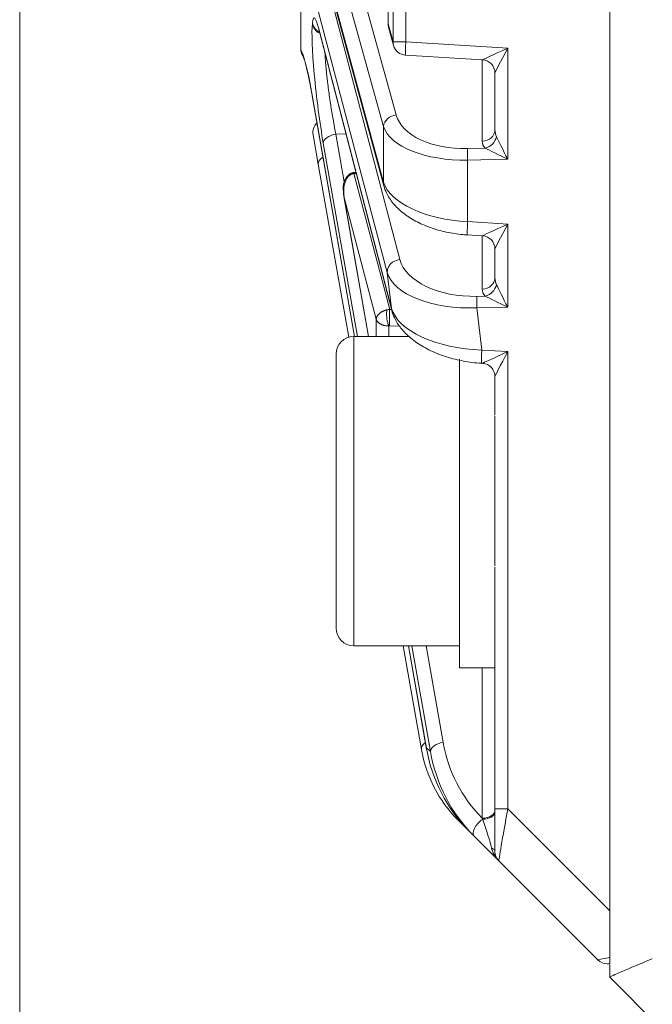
# Model space of a CAD drawing. Header units: millimetres. Extents: x 4 to 836, y 5 to 589.
# Tile 69 of 163: x 373 to 388, y 284 to 307. Entities that reach past the tile are written whole.
import ezdxf

# ---------------------------------------------------------------- set-up
doc = ezdxf.new("R2010")
doc.units = ezdxf.units.MM
doc.layers.add('1', color=7, linetype='Continuous', true_color=0xffffff)

msp = doc.modelspace()

# ---------------------------------------------------------------- linework, layer by layer
at = {"layer": '1', "color": 251, "linetype": 'Continuous', "lineweight": 18}
msp.add_line((373.329, 239.555), (373.329, 367.712), dxfattribs=at)
at = {"layer": '1', "color": 27, "linetype": 'Continuous', "lineweight": 18}
for p, q in [((386.695, 286.357), (386.695, 351.846)), ((381.675, 337.28), (381.675, 306.439)), ((379.695, 308.939), (379.695, 305.875)), ((380.077, 308.307), (381.578, 302.773)), ((380.11, 306.287), (381.758, 299.951)), ((381.686, 306.36), (381.797, 305.948)), ((382.069, 305.727), (383.813, 305.622)), ((384.095, 304.04), (384.095, 305.323)), ((379.958, 304.804), (380.91, 299.359)), ((380.093, 303.258), (379.975, 303.923)), ((380.783, 299.343), (380.093, 303.258)), ((380.946, 303.072), (380.874, 303.07)), ((380.674, 302.531), (381.229, 299.359)), ((383.469, 301.659), (383.813, 301.638)), ((384.095, 300.691), (384.095, 301.339)), ((383.791, 298.753), (383.813, 298.752)), ((384.095, 297.581), (384.095, 298.452)), ((384.095, 288.667), (384.095, 294.137)), ((382.428, 290.011), (382.014, 292.359)), ((382.136, 292.359), (382.541, 290.041)), ((384.095, 287.702), (384.095, 288.667)), ((383.519, 288.153), (383.261, 288.411)), ((383.622, 288.051), (383.519, 288.153)), ((384.183, 287.49), (383.622, 288.051)), ((386.425, 285.247), (384.183, 287.49)), ((386.695, 286.357), (386.695, 285.299)), ((386.695, 285.159), (386.637, 285.159))]:
    msp.add_line(p, q, dxfattribs=at)
at = {"layer": '1', "color": 27, "linetype": 'Continuous', "lineweight": 13}
for p, q in [((381.791, 306.027), (381.791, 337.692)), ((382.076, 337.692), (382.076, 306.027)), ((381.679, 337.28), (381.679, 306.439)), ((380.492, 309.297), (381.857, 304.374)), ((381.571, 304.115), (380.206, 309.037)), ((380.07, 308.385), (381.571, 302.851)), ((380.313, 307.292), (381.942, 301.1)), ((381.655, 300.805), (380.026, 306.997)), ((379.959, 306.442), (379.962, 306.462)), ((380.103, 306.328), (381.751, 299.991)), ((381.675, 306.439), (381.679, 306.439)), ((381.679, 306.439), (381.791, 306.027)), ((382.076, 306.027), (381.791, 306.027)), ((382.076, 306.027), (384.385, 305.887)), ((384.385, 305.887), (384.385, 303.371)), ((383.806, 303.78), (383.806, 305.623)), ((379.956, 304.821), (380.912, 299.359)), ((381.571, 302.851), (381.571, 304.115)), ((380.719, 303.945), (380.493, 303.941)), ((380.493, 303.941), (380.683, 302.863)), ((380.978, 299.359), (380.207, 303.734)), ((383.477, 303.612), (383.876, 303.62)), ((384.385, 303.371), (383.477, 303.352)), ((383.477, 303.352), (383.477, 301.959)), ((380.902, 303.046), (380.953, 303.047)), ((380.902, 303.046), (381.711, 299.973)), ((380.68, 302.507), (381.231, 299.359)), ((381.406, 299.749), (380.68, 302.507)), ((383.477, 301.959), (384.385, 301.904)), ((384.385, 301.904), (384.385, 300.022)), ((383.806, 300.432), (383.806, 301.639)), ((381.751, 299.991), (381.655, 300.805)), ((383.686, 300.268), (383.876, 300.272)), ((384.385, 300.022), (383.686, 300.008)), ((381.711, 299.973), (381.752, 299.974)), ((383.686, 300.008), (383.799, 299.052)), ((381.938, 299.591), (381.711, 299.598)), ((383.799, 299.052), (384.385, 299.017)), ((384.385, 299.017), (384.385, 288.667)), ((382.137, 292.359), (382.54, 290.057)), ((382.634, 289.963), (382.212, 292.359)), ((382.535, 292.359), (382.921, 290.17)), ((383.806, 288.453), (383.806, 291.859)), ((382.54, 290.057), (382.634, 289.963)), ((384.385, 288.667), (384.095, 288.667)), ((384.385, 288.667), (386.695, 286.357))]:
    msp.add_line(p, q, dxfattribs=at)
at = {"layer": '1', "color": 9, "linetype": 'Continuous', "lineweight": 18}
for p, q in [((382.151, 299.359), (380.895, 299.359)), ((380.495, 292.759), (380.495, 298.959)), ((383.295, 291.859), (383.295, 298.845)), ((384.095, 294.17), (384.095, 297.556)), ((380.895, 292.359), (383.295, 292.359)), ((383.295, 291.859), (384.095, 291.859))]:
    msp.add_line(p, q, dxfattribs=at)
at = {"layer": '1', "color": 9, "linetype": 'Continuous', "lineweight": 13}
msp.add_line((380.895, 299.359), (380.895, 292.359), dxfattribs=at)
at = {"layer": '1', "color": 252, "linetype": 'Continuous', "lineweight": 18}
for p, q in [((386.695, 284.859), (386.695, 285.134)), ((386.695, 284.859), (386.695, 284.859)), ((402.474, 269.08), (386.695, 284.859))]:
    msp.add_line(p, q, dxfattribs=at)
at = {"layer": '1', "color": 27, "linetype": 'Continuous', "lineweight": 18}
for centre, start, end in [((381.975, 306.439), 180, 195.1805), ((382.087, 306.027), 195.1805, 266.5387), ((380.271, 303.976), 133.4647, 190), ((384.395, 287.702), 180, 225), ((386.637, 285.459), 225, 270)]:
    msp.add_arc(centre, 0.3, start, end, dxfattribs=at)
at = {"layer": '1', "color": 9, "linetype": 'Continuous', "lineweight": 18}
for centre, start, end in [((380.895, 298.959), 90, 180), ((380.895, 292.759), 180, 270)]:
    msp.add_arc(centre, 0.4, start, end, dxfattribs=at)
at = {"layer": '1', "color": 27, "linetype": 'Continuous', "lineweight": 13}
for centre, major_axis, ratio, start_param, end_param in [((380.21, 304.785), (0.211, -1.785), 0.082126, 2.603714, 3.483132), ((380.207, 304.765), (0.211, -1.785), 0.082126, 3.483132, 5.31857), ((380.256, 306.477), (-0.298, 0.033), 0.938275, 0.240587, 1.224818), ((380.259, 306.497), (-0.298, 0.033), 0.938275, 0.240587, 1.192969), ((381.975, 306.439), (0.29, 0.079), 0.85566, 2.834524, 3.141609), ((379.952, 303.434), (0.288, -2.434), 0.082126, 2.166929, 2.995662), ((382.087, 306.027), (0.29, 0.079), 0.85566, 2.834524, 3.141609), ((382.087, 306.027), (0.018, 0.299), 0.034836, 1.572903, 3.141563), ((384.395, 305.887), (0.582, 0.265), 0.006798, 1.585697, 3.121586), ((384.395, 305.887), (0.3, 0.565), 0.014461, 1.578474, 3.114364), ((381.868, 304.115), (0.289, 0.08), 0.860317, 1.371763, 2.82968), ((383.536, 304.595), (1.699, 0.103), 0.575947, 3.263893, 4.642703), ((383.547, 304.336), (2, 0.09), 0.48999, 3.276565, 4.655375), ((383.795, 304.04), (-0.3, 0), 0.866025, 1.605703, 3.141593), ((384.395, 304.064), (0.077, 0.341), 0.850292, 1.829774, 2.31917), ((380.504, 303.769), (-0.295, -0.052), 0.571797, 4.647208, 6.182556), ((383.865, 303.88), (-0.217, -0.208), 0.792386, 0.959921, 2.261781), ((384.395, 303.371), (0.3, -0.588), 0.014131, 3.658688, 4.705183), ((383.487, 303.352), (0.006, -0.3), 0.034892, 3.665191, 4.711685), ((384.406, 303.804), (0.6, 0.036), 0.575947, 3.106813, 3.596209), ((384.395, 303.371), (0.594, -0.288), 0.006927, 3.65162, 4.698114), ((380.388, 303.31), (-0.295, -0.052), 0.571794, 5.300453, 6.283185), ((381.868, 302.851), (-0.29, -0.079), 0.85566, 5.976116, 6.283908), ((383.547, 302.937), (2, -0.09), 0.48999, 3.32078, 4.69959), ((383.487, 301.959), (-0.018, -0.299), 0.034836, 4.714496, 6.283155), ((384.395, 301.904), (0.582, 0.265), 0.006798, 1.585697, 3.121586), ((384.395, 301.904), (0.3, 0.565), 0.014461, 1.578474, 3.114364), ((381.952, 300.84), (0.29, 0.076), 0.860994, 1.383245, 2.978835), ((383.63, 301.249), (1.708, 0.003), 0.574828, 3.290549, 4.744168), ((383.641, 300.989), (2.005, 0.062), 0.489581, 3.266391, 4.72001), ((383.795, 300.691), (0.3, 0), 0.866025, 4.747296, 6.283185), ((384.395, 300.715), (0.077, 0.341), 0.850292, 1.829774, 2.31917), ((383.865, 300.531), (0.217, 0.208), 0.792386, 4.101514, 5.403374), ((384.395, 300.022), (0.3, -0.588), 0.014131, 3.658688, 4.705183), ((383.697, 300.008), (-0.006, 0.3), 0.034892, 0.523599, 1.570093), ((384.406, 300.456), (0.6, 0.036), 0.575947, 3.106813, 3.596209), ((384.395, 300.022), (0.594, -0.288), 0.006927, 3.65162, 4.698114), ((383.753, 300.038), (2.02, -0.12), 0.485364, 3.310415, 4.764034), ((382.068, 295.843), (0.545, -4.61), 0.082126, 3.692335, 3.835389), ((383.809, 299.052), (0.018, 0.299), 0.034836, 1.572903, 3.141563), ((384.395, 299.017), (0.582, 0.265), 0.006798, 1.585697, 3.121586), ((384.395, 299.017), (0.3, 0.565), 0.014461, 1.578474, 3.114364), ((382.724, 290.063), (-0.295, -0.052), 0.571794, 5.370725, 6.283185), ((382.931, 289.998), (-0.295, -0.052), 0.571797, 4.647208, 6.182556), ((385.605, 290.472), (1.337, -2.643), 0.901585, 4.38852, 5.052833), ((385.616, 290.3), (1.459, -2.915), 0.911203, 4.389799, 5.062691), ((384.395, 288.692), (0.212, 1.202), 0.00497, 1.591997, 3.138113), ((383.474, 288.623), (-0.212, -0.212), 0.465018, 5.86454, 6.283185), ((383.795, 288.625), (-0.3, 0), 0.573576, 1.605703, 3.141593), ((383.795, 288.595), (-0.3, 0), 0.553924, 1.635246, 3.141593), ((383.834, 288.263), (-0.212, -0.212), 0.465018, 4.3598, 6.283185), ((383.795, 288.302), (0.227, -0.644), 0.089868, 0.599978, 1.737965), ((384.395, 287.702), (0.326, -0.326), 0.651474, 3.926991, 4.712389), ((383.795, 287.702), (-0.3, 0), 0.392931, 3.141593, 3.890388), ((387.627, 285.459), (1.202, 0.212), 0.00497, 2.457651, 3.145072)]:
    msp.add_ellipse(centre, major_axis=major_axis, ratio=ratio, start_param=start_param, end_param=end_param, dxfattribs=at)
at = {"layer": '1', "color": 27, "linetype": 'Continuous', "lineweight": 18}
for centre, major_axis, ratio, start_param, end_param in [((380.4, 306.362), (0.29, 0.076), 0.856406, 2.98128, 3.141602), ((383.795, 305.323), (0.3, 0), 0.999461, 0, 1.509275), ((380.253, 304.856), (-0.296, -0.052), 0.563651, 6.183243, 6.283205), ((383.795, 301.339), (-0.3, 0), 0.999461, 3.141593, 4.650868), ((382.048, 300.026), (0.29, 0.076), 0.856406, 2.98128, 3.141602), ((383.795, 298.452), (-0.3, 0), 0.999461, 3.141593, 4.650868), ((385.383, 290.532), (3, 0), 1, 3.316126, 3.926991), ((382.837, 290.092), (-0.296, -0.052), 0.563651, 6.183243, 6.283205), ((385.498, 290.417), (1.289, -2.978), 0.912149, 4.448805, 5.121698)]:
    msp.add_ellipse(centre, major_axis=major_axis, ratio=ratio, start_param=start_param, end_param=end_param, dxfattribs=at)
at = {"layer": '1', "color": 252, "linetype": 'Continuous', "lineweight": 18}
msp.add_ellipse((387.695, 285.273), major_axis=(1, 0.414), ratio=0.012344, start_param=1.60059, end_param=3.136479, dxfattribs=at)
at = {"layer": '1', "color": 27, "linetype": 'Continuous', "lineweight": 18}
for points, knots in [([(380.065, 306.431), (380.065, 306.431), (380.067, 306.426), (380.082, 306.388), (380.099, 306.329), (380.11, 306.287)], [0, 0, 0, 0, 0.120884, 0.51382, 1, 1, 1, 1]), ([(379.695, 305.875), (379.695, 305.873), (379.695, 305.871), (379.695, 305.867), (379.695, 305.865), (379.695, 305.86), (379.696, 305.858), (379.696, 305.852), (379.696, 305.849), (379.697, 305.846)], [0, 0, 0, 0, 0.25, 0.25, 0.5, 0.5, 0.75, 0.75, 1, 1, 1, 1]), ([(379.752, 305.704), (379.742, 305.717), (379.734, 305.73), (379.722, 305.753), (379.719, 305.761), (379.712, 305.777), (379.709, 305.786), (379.702, 305.811), (379.699, 305.829), (379.697, 305.846)], [0, 0, 0, 0, 0.313511, 0.313511, 0.485133, 0.485133, 0.656755, 0.656755, 1, 1, 1, 1]), ([(379.752, 305.704), (379.742, 305.717), (379.734, 305.73), (379.722, 305.753), (379.719, 305.761), (379.712, 305.777), (379.709, 305.786), (379.702, 305.811), (379.699, 305.829), (379.697, 305.846)], [0, 0, 0, 0, 0.313511, 0.313511, 0.485133, 0.485133, 0.656755, 0.656755, 1, 1, 1, 1]), ([(379.745, 305.714), (379.745, 305.715), (379.745, 305.712), (379.763, 305.673), (379.796, 305.569), (379.838, 305.405), (379.87, 305.259), (379.884, 305.188)], [0, 0, 0, 0, 0.063504, 0.238236, 0.480691, 0.768582, 1, 1, 1, 1]), ([(380.859, 303.066), (380.853, 303.064), (380.825, 303.054), (380.773, 303.012), (380.718, 302.943), (380.678, 302.859), (380.652, 302.759), (380.661, 302.647), (380.666, 302.582), (380.672, 302.553)], [0, 0, 0, 0, 0.027796, 0.130777, 0.284417, 0.432655, 0.565247, 0.790538, 1, 1, 1, 1]), ([(380.888, 303.07), (380.889, 303.07), (380.89, 303.07), (380.891, 303.069), (380.893, 303.068), (380.894, 303.065), (380.896, 303.062), (380.898, 303.058), (380.9, 303.052), (380.902, 303.048), (380.902, 303.046)], [0, 0, 0, 0, 0.107266, 0.219635, 0.337045, 0.459504, 0.587021, 0.719603, 0.85726, 1, 1, 1, 1]), ([(381.578, 302.773), (381.593, 302.717), (381.645, 302.578), (381.782, 302.366), (382.004, 302.152), (382.287, 301.967), (382.62, 301.821), (382.984, 301.718), (383.274, 301.673), (383.436, 301.661), (383.469, 301.659)], [0, 0, 0, 0, 0.091415, 0.236739, 0.385637, 0.537426, 0.685154, 0.82701, 0.964056, 1, 1, 1, 1]), ([(380.671, 302.587), (380.671, 302.584), (380.671, 302.577), (380.672, 302.565), (380.674, 302.551), (380.676, 302.537), (380.678, 302.522), (380.679, 302.512), (380.68, 302.507)], [0, 0, 0, 0, 0.10919, 0.271298, 0.441432, 0.619594, 0.805783, 1, 1, 1, 1]), ([(380.674, 302.531), (380.675, 302.53), (380.675, 302.529), (380.676, 302.521), (380.678, 302.514), (380.68, 302.507)], [0, 0, 0, 0, 0.124928, 0.124928, 1, 1, 1, 1]), ([(381.758, 299.951), (381.773, 299.895), (381.823, 299.753), (381.959, 299.538), (382.181, 299.315), (382.467, 299.118), (382.807, 298.957), (383.179, 298.839), (383.514, 298.776), (383.718, 298.757), (383.791, 298.753)], [0, 0, 0, 0, 0.085489, 0.222771, 0.365586, 0.513173, 0.657859, 0.796205, 0.92816, 1, 1, 1, 1]), ([(386.695, 285.299), (386.695, 285.284), (386.695, 285.272), (386.695, 285.248), (386.695, 285.238), (386.695, 285.224), (386.695, 285.219), (386.695, 285.211), (386.695, 285.2), (386.695, 285.191), (386.695, 285.18), (386.695, 285.176), (386.695, 285.169), (386.695, 285.167), (386.695, 285.161), (386.695, 285.159), (386.695, 285.159)], [0, 0, 0, 0, 0.125178, 0.125178, 0.250355, 0.250355, 0.312944, 0.312944, 0.375533, 0.50071, 0.50071, 0.625888, 0.625888, 0.751065, 0.751065, 1, 1, 1, 1])]:
    msp.add_open_spline(points, degree=3, knots=knots, dxfattribs=at)
at = {"layer": '1', "color": 27, "linetype": 'Continuous', "lineweight": 13}
for points, knots in [([(380.244, 305.771), (380.246, 305.745), (380.247, 305.718), (380.251, 305.668), (380.252, 305.645), (380.256, 305.597), (380.258, 305.573), (380.264, 305.498), (380.273, 305.397), (380.284, 305.29), (380.293, 305.209), (380.296, 305.181), (380.303, 305.126), (380.306, 305.098), (380.316, 305.014), (380.331, 304.901), (380.346, 304.789), (380.359, 304.704), (380.363, 304.675), (380.372, 304.619), (380.376, 304.59), (380.389, 304.507), (380.407, 304.397), (380.426, 304.29), (380.44, 304.212), (380.445, 304.186), (380.454, 304.135), (380.459, 304.109), (380.474, 304.035), (380.484, 303.987), (380.493, 303.941)], [0, 0, 0, 0, 0.051765, 0.051765, 0.094867, 0.094867, 0.137968, 0.137968, 0.224171, 0.310375, 0.310375, 0.353476, 0.353476, 0.396578, 0.396578, 0.482781, 0.568984, 0.568984, 0.612086, 0.612086, 0.655187, 0.655187, 0.74139, 0.827594, 0.827594, 0.870695, 0.870695, 0.913797, 0.913797, 1, 1, 1, 1]), ([(380.885, 303.044), (380.881, 303.043), (380.873, 303.042), (380.862, 303.039), (380.851, 303.035), (380.839, 303.031), (380.829, 303.025), (380.818, 303.019), (380.807, 303.012), (380.797, 303.004), (380.787, 302.996), (380.777, 302.987), (380.768, 302.976), (380.759, 302.966), (380.746, 302.949), (380.73, 302.924), (380.714, 302.891), (380.699, 302.852), (380.684, 302.802), (380.673, 302.737), (380.669, 302.684), (380.669, 302.651), (380.669, 302.642), (380.669, 302.633), (380.669, 302.623), (380.669, 302.613), (380.67, 302.602), (380.67, 302.593), (380.671, 302.588), (380.671, 302.587)], [0, 0, 0, 0, 0.019272, 0.038715, 0.058419, 0.078469, 0.098945, 0.119925, 0.141478, 0.163671, 0.186562, 0.210206, 0.234654, 0.259948, 0.286131, 0.348382, 0.417314, 0.493187, 0.576197, 0.708304, 0.864557, 0.879311, 0.895275, 0.912448, 0.93083, 0.950422, 0.971224, 0.993235, 1, 1, 1, 1]), ([(381.406, 299.749), (381.406, 299.75), (381.406, 299.754), (381.406, 299.759), (381.407, 299.765), (381.408, 299.77), (381.409, 299.774), (381.41, 299.779), (381.411, 299.783), (381.412, 299.787), (381.413, 299.791), (381.415, 299.795), (381.416, 299.798), (381.417, 299.801), (381.419, 299.804), (381.42, 299.807), (381.421, 299.81), (381.425, 299.817), (381.432, 299.829), (381.444, 299.845), (381.457, 299.86), (381.47, 299.873), (381.483, 299.883), (381.494, 299.893), (381.507, 299.902), (381.52, 299.91), (381.533, 299.918), (381.547, 299.926), (381.562, 299.933), (381.576, 299.939), (381.591, 299.945), (381.606, 299.95), (381.621, 299.955), (381.636, 299.96), (381.646, 299.962), (381.651, 299.963)], [0, 0, 0, 0, 0.02207, 0.043279, 0.063626, 0.083112, 0.101736, 0.1195, 0.136401, 0.152442, 0.16762, 0.181938, 0.195394, 0.207989, 0.219723, 0.230595, 0.240606, 0.249756, 0.318537, 0.383155, 0.443629, 0.49998, 0.542086, 0.583524, 0.62431, 0.664458, 0.703985, 0.742907, 0.781241, 0.819007, 0.856222, 0.892908, 0.929085, 0.964775, 1, 1, 1, 1]), ([(381.694, 299.598), (381.691, 299.602), (381.689, 299.607), (381.684, 299.619), (381.676, 299.637), (381.669, 299.658), (381.657, 299.705), (381.65, 299.741), (381.642, 299.814), (381.64, 299.85), (381.642, 299.915), (381.645, 299.943), (381.651, 299.963)], [0, 0, 0, 0, 0.0625, 0.0625, 0.125, 0.25, 0.25, 0.5, 0.5, 0.75, 0.75, 1, 1, 1, 1]), ([(381.711, 299.973), (381.711, 299.972), (381.71, 299.969), (381.71, 299.965), (381.709, 299.961), (381.709, 299.957), (381.709, 299.953), (381.708, 299.948), (381.708, 299.944), (381.708, 299.939), (381.707, 299.934), (381.707, 299.929), (381.707, 299.924), (381.706, 299.919), (381.706, 299.914), (381.706, 299.908), (381.706, 299.903), (381.705, 299.897), (381.705, 299.892), (381.705, 299.886), (381.705, 299.88), (381.705, 299.874), (381.704, 299.869), (381.704, 299.863), (381.704, 299.857), (381.704, 299.851), (381.704, 299.845), (381.704, 299.839), (381.704, 299.833), (381.704, 299.827), (381.703, 299.821), (381.703, 299.815), (381.703, 299.809), (381.703, 299.803), (381.703, 299.798), (381.703, 299.792), (381.703, 299.784), (381.703, 299.774), (381.703, 299.762), (381.703, 299.749), (381.704, 299.737), (381.704, 299.725), (381.704, 299.713), (381.705, 299.701), (381.705, 299.689), (381.705, 299.677), (381.706, 299.665), (381.706, 299.654), (381.707, 299.644), (381.708, 299.633), (381.708, 299.624), (381.709, 299.614), (381.71, 299.606), (381.71, 299.601), (381.711, 299.598)], [0, 0, 0, 0, 0.01571, 0.031336, 0.046877, 0.062333, 0.077705, 0.092994, 0.108197, 0.123317, 0.138353, 0.153305, 0.168173, 0.182957, 0.197657, 0.212274, 0.226807, 0.241256, 0.255622, 0.269905, 0.284105, 0.298221, 0.312254, 0.326204, 0.340071, 0.353855, 0.367557, 0.381175, 0.394711, 0.408164, 0.421535, 0.434823, 0.448029, 0.461152, 0.474194, 0.487153, 0.50003, 0.526623, 0.553564, 0.580855, 0.608496, 0.636488, 0.664832, 0.693528, 0.722576, 0.751978, 0.781735, 0.811846, 0.842313, 0.873135, 0.904315, 0.935852, 0.967747, 1, 1, 1, 1]), ([(381.406, 299.749), (381.407, 299.745), (381.408, 299.741), (381.411, 299.733), (381.413, 299.729), (381.417, 299.721), (381.419, 299.717), (381.424, 299.709), (381.426, 299.705), (381.432, 299.698), (381.435, 299.694), (381.443, 299.686), (381.446, 299.682), (381.454, 299.675), (381.459, 299.671), (381.468, 299.664), (381.472, 299.661), (381.483, 299.653), (381.489, 299.65), (381.502, 299.643), (381.508, 299.639), (381.522, 299.633), (381.529, 299.629), (381.544, 299.624), (381.551, 299.621), (381.564, 299.617), (381.569, 299.615), (381.579, 299.613), (381.584, 299.611), (381.599, 299.608), (381.61, 299.605), (381.632, 299.602), (381.643, 299.6), (381.667, 299.598), (381.68, 299.598), (381.694, 299.598)], [0, 0, 0, 0, 0.051985, 0.051985, 0.10397, 0.10397, 0.155955, 0.155955, 0.207941, 0.207941, 0.262691, 0.262691, 0.317442, 0.317442, 0.372192, 0.372192, 0.426943, 0.426943, 0.489418, 0.489418, 0.551893, 0.551893, 0.614368, 0.614368, 0.676843, 0.676843, 0.717238, 0.717238, 0.757633, 0.757633, 0.838422, 0.838422, 0.919211, 0.919211, 1, 1, 1, 1]), ([(381.694, 299.598), (381.692, 299.543), (381.691, 299.485), (381.691, 299.405), (381.691, 299.386), (381.691, 299.366)], [0, 0, 0, 0, 0.76746, 0.76746, 1, 1, 1, 1]), ([(381.711, 299.598), (381.709, 299.598), (381.706, 299.598), (381.702, 299.598), (381.698, 299.598), (381.695, 299.598), (381.694, 299.598)], [0, 0, 0, 0, 0.256832, 0.508652, 0.756136, 1, 1, 1, 1])]:
    msp.add_open_spline(points, degree=3, knots=knots, dxfattribs=at)
at = {"layer": '1', "color": 27, "linetype": 'Continuous', "lineweight": 18}
for points, degree in [([(379.883, 305.194), (379.919, 305.033), (379.958, 304.804)], 2), ([(379.884, 305.188), (379.919, 305.029), (379.958, 304.804)], 2), ([(380.859, 303.066), (380.862, 303.067), (380.865, 303.066), (380.869, 303.064)], 3)]:
    msp.add_open_spline(points, degree=degree, dxfattribs=at)
at = {"layer": '1', "color": 27, "linetype": 'Continuous', "lineweight": 13}
for points in [[(380.869, 303.064), (380.874, 303.06), (380.879, 303.054), (380.885, 303.044)], [(380.902, 303.046), (380.897, 303.045), (380.891, 303.045), (380.885, 303.044)], [(381.711, 299.973), (381.69, 299.971), (381.67, 299.968), (381.651, 299.963)], [(383.814, 288.429), (383.811, 288.437), (383.808, 288.445), (383.806, 288.453)]]:
    msp.add_open_spline(points, degree=3, dxfattribs=at)

doc.saveas('drawing.dxf')
